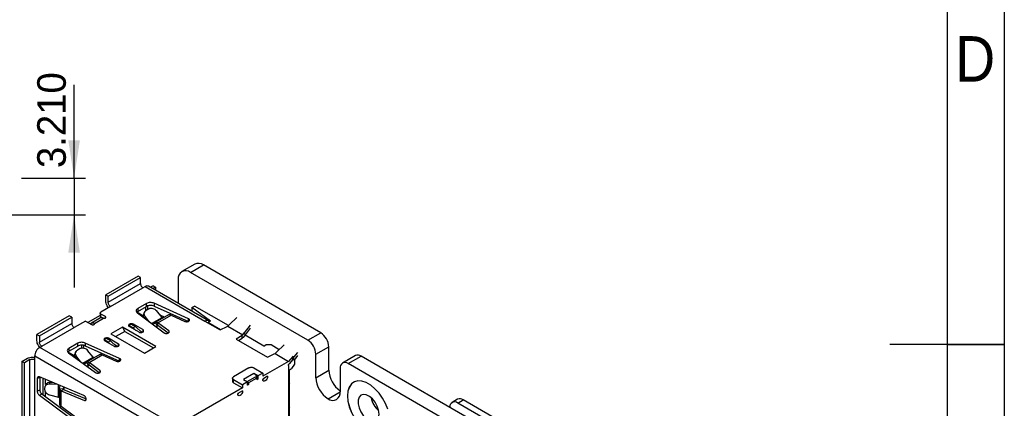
# Model space of a CAD drawing. Header units: millimetres. Extents: x 15 to 205, y 5 to 292.
# Tile 32 of 56: x 119 to 205, y 143 to 177. Entities that reach past the tile are written whole.
import ezdxf

# ---------------------------------------------------------------- set-up
doc = ezdxf.new("R2010")
doc.units = ezdxf.units.MM
for name, color, linetype in [('几何体', 7, 'Continuous'), ('尺寸', 3, 'Continuous'), ('注释', 2, 'Continuous'), ('草图直线', 1, 'Continuous')]:
    doc.layers.add(name, color=color, linetype=linetype)
doc.styles.add('SLDTEXTSTYLE1', font='Gothic.ttf', dxfattribs={"width": 0.913})
doc.styles.add('SLDTEXTSTYLE2', font='txt')
doc.dimstyles.new('SLDDIMSTYLE2', dxfattribs={"dimtxt": 2.5, "dimasz": 3.302, "dimexe": 0, "dimexo": 0.0625, "dimtad": 1, "dimdec": 3, "dimrnd": 1e-09, "dimzin": 4, "dimdsep": 46, "dimtxsty": 'SLDTEXTSTYLE2', "dimsah": 1, "dimcen": 0.09, "dimadec": 0, "dimazin": 1, "dimtfac": 1, "dimtdec": 3, "dimtmove": 0, "dimatfit": 0, "dimfxl": 1, "dimfrac": 2, "dimtolj": 1, "dimtzin": 12, "dimarcsym": 0})

# ---------------------------------------------------------------- blocks, each defined once
blk = doc.blocks.new('_D_3')
at = {"layer": '尺寸', "transparency": 16777216}
for p, q in [((123.75, 163.032), (123.75, 171.18)), ((119.163, 163.032), (124.75, 163.032)), ((123.75, 163.032), (123.75, 159.822)), ((118.218, 159.822), (124.75, 159.822)), ((123.75, 159.822), (123.75, 153.472))]:
    blk.add_line(p, q, dxfattribs=at)
for points in [[(123.75, 163.032), (124.258, 166.334), (123.242, 166.334)], [(123.75, 159.822), (123.242, 156.52), (124.258, 156.52)]]:
    blk.add_solid(points, dxfattribs=at)
at = {"layer": '尺寸', "transparency": 16777216, "insert": (120.527, 163.906), "char_height": 2.5, "attachment_point": 1, "rotation": 90, "style": 'SLDTEXTSTYLE2'}
blk.add_mtext('3.210', dxfattribs=at)

msp = doc.modelspace()

# ---------------------------------------------------------------- linework, layer by layer
at = {"layer": '几何体'}
for p, q in [((134.2884, 155.5181), (133.1571, 154.865)), ((133.9071, 154.7906), (135.0385, 155.4438)), ((145.2914, 149.5249), (135.0385, 155.4438)), ((129.3426, 154.4703), (126.5142, 152.8375)), ((126.7263, 152.7151), (129.5548, 154.3479)), ((129.5548, 154.3479), (129.3426, 154.4703)), ((129.5548, 153.8171), (129.5548, 154.3479)), ((132.8464, 154.1783), (132.8464, 152.0871)), ((144.16, 148.8717), (133.9071, 154.7906)), ((126.7263, 152.1843), (129.5548, 153.8171)), ((126.9385, 151.8169), (129.7669, 153.4497)), ((129.7669, 153.4497), (129.9507, 153.5558)), ((129.9507, 153.5558), (135.1763, 150.5392)), ((135.4771, 150.5684), (130.2507, 153.5855)), ((130.6508, 153.6333), (130.4094, 153.4939)), ((130.8629, 153.5108), (130.6215, 153.3715)), ((130.6508, 153.6333), (130.8629, 153.5108)), ((130.8629, 153.5108), (130.8629, 153.2321)), ((126.5142, 152.8375), (126.7263, 152.7151)), ((126.5142, 152.3068), (126.5142, 152.8375)), ((126.7263, 152.1843), (126.7263, 152.7151)), ((126.9385, 151.8169), (126.0899, 151.327)), ((129.3143, 151.3923), (129.2218, 151.315)), ((130.078, 152.0781), (129.3143, 151.6373)), ((129.3143, 151.3923), (130.078, 151.8332)), ((129.3143, 151.6373), (129.3143, 151.3923)), ((129.9268, 151.3686), (129.8464, 151.2325)), ((129.9871, 151.7807), (129.9871, 151.439)), ((130.2862, 151.6237), (130.0447, 151.4843)), ((130.078, 151.8332), (130.078, 152.0781)), ((130.1629, 151.867), (130.1629, 151.5525)), ((133.7379, 150.7491), (130.7394, 152.1015)), ((130.7394, 152.1015), (130.7394, 151.8565)), ((130.7394, 151.8565), (133.7379, 150.5041)), ((131.4292, 150.8716), (130.9419, 151.4564)), ((134.0237, 151.7189), (134.2712, 151.8617)), ((135.65, 150.5351), (134.0237, 151.7189)), ((134.0237, 151.7189), (134.0237, 151.4075)), ((137.2338, 150.1515), (134.2712, 151.8617)), ((123.3322, 151.0006), (120.5038, 149.3678)), ((120.7159, 149.2453), (123.5443, 150.8781)), ((123.5443, 150.8781), (123.3322, 151.0006)), ((123.5443, 150.8781), (123.5443, 150.3474)), ((124.7464, 150.5515), (123.7565, 149.98)), ((124.7464, 150.5515), (125.2768, 150.2453)), ((126.0314, 151.0483), (124.9586, 150.429)), ((126.0521, 150.8211), (125.2743, 150.3721)), ((125.5242, 150.3474), (126.3081, 150.7999)), ((126.0314, 151.2454), (126.0314, 151.0004)), ((126.4788, 150.9392), (126.0899, 151.1638)), ((126.0899, 150.9188), (126.0899, 151.1638)), ((126.0899, 150.9188), (126.2759, 150.8114)), ((126.3081, 150.7999), (126.2667, 150.8147)), ((126.4788, 150.8186), (126.4788, 150.9392)), ((129.8178, 150.971), (129.2218, 151.315)), ((129.2739, 151.2555), (131.6165, 149.5245)), ((129.9883, 150.9059), (129.915, 150.7818)), ((130.3119, 150.4884), (129.9883, 150.9059)), ((130.5109, 150.3415), (131.4292, 150.8716)), ((131.9957, 151.0918), (130.8365, 150.4226)), ((131.0638, 150.4017), (132.2183, 151.0682)), ((131.6539, 150.8946), (131.2812, 151.0493)), ((132.2183, 151.0682), (133.43, 150.5216)), ((133.7379, 150.5041), (133.7379, 150.7491)), ((135.1763, 150.5392), (136.506, 149.7716)), ((135.4379, 150.4126), (135.65, 150.5351)), ((137.3354, 150.2498), (137.9615, 150.8685)), ((120.7159, 148.7146), (123.5443, 150.3474)), ((120.9281, 148.3472), (123.7565, 149.98)), ((125.4891, 150.3656), (125.5242, 150.3474)), ((127.9652, 150.0094), (126.9667, 149.433)), ((130.8855, 148.3235), (127.9652, 150.0094)), ((127.9652, 150.0094), (128.1773, 149.6419)), ((128.7699, 150.282), (128.5648, 150.1637)), ((128.5648, 150.0769), (128.5648, 150.1637)), ((128.5648, 150.1637), (128.9184, 149.9596)), ((128.5754, 150.0677), (129.3957, 149.5942)), ((128.7699, 150.282), (129.1234, 150.0779)), ((129.1234, 150.0779), (128.9184, 149.9596)), ((128.9184, 149.9596), (129.1517, 149.7351)), ((129.7492, 149.7983), (128.929, 150.2718)), ((128.929, 150.1902), (128.929, 150.2718)), ((129.1234, 150.0779), (129.6597, 149.562)), ((129.7492, 149.5534), (129.5477, 149.6697)), ((129.7492, 149.7983), (129.7492, 149.5534)), ((130.6357, 150.2492), (130.8387, 150.4219)), ((130.8387, 150.4219), (131.0012, 150.1707)), ((130.8808, 150.0682), (131.0012, 150.1707)), ((131.0904, 150.1372), (130.9203, 150.039)), ((132.0106, 149.7022), (131.0638, 150.4017)), ((131.0638, 150.1568), (131.0638, 150.4017)), ((131.9572, 149.4966), (131.0638, 150.1568)), ((132.0106, 149.7022), (132.0106, 149.5285)), ((136.529, 149.7827), (135.4379, 150.4126)), ((135.4379, 150.3882), (135.4379, 150.4126)), ((136.506, 149.7716), (137.1058, 150.0621)), ((137.1058, 150.0621), (137.1756, 150.0952)), ((137.1756, 150.0952), (137.3354, 150.2498)), ((137.1756, 150.0952), (138.4808, 149.3417)), ((139.1235, 150.1977), (138.6084, 149.5149)), ((139.1325, 149.9199), (138.7014, 149.3484)), ((120.5038, 149.3678), (120.7159, 149.2453)), ((120.5038, 148.837), (120.5038, 149.3678)), ((120.7159, 149.2453), (120.7159, 148.7146)), ((126.5849, 149.0207), (126.3798, 148.9023)), ((126.3798, 148.9023), (126.3798, 148.8775)), ((126.7334, 148.6982), (126.3798, 148.9023)), ((126.4329, 148.8309), (127.2531, 148.3574)), ((126.9385, 148.8166), (126.5849, 149.0207)), ((126.9385, 148.8166), (126.7334, 148.6982)), ((127.6383, 148.5391), (126.7477, 149.0532)), ((126.7477, 149.0532), (126.7477, 148.9267)), ((126.9385, 148.8166), (127.4563, 148.3183)), ((126.9667, 149.433), (129.8871, 147.7471)), ((128.1773, 149.6419), (127.391, 149.188)), ((128.1773, 149.6419), (130.6734, 148.201)), ((138.4235, 149.3014), (137.9202, 148.9552)), ((137.9202, 148.9552), (140.6328, 147.3892)), ((138.1138, 148.8434), (138.4235, 149.0564)), ((138.4808, 149.3417), (138.4235, 149.3014)), ((138.4235, 149.0564), (138.4235, 149.3014)), ((138.5282, 149.1259), (138.4235, 149.0564)), ((138.4808, 149.3417), (138.6084, 149.5149)), ((138.7014, 149.3484), (138.5283, 149.1259)), ((138.7014, 149.3484), (138.6084, 149.5149)), ((140.324, 148.3675), (138.6777, 149.3179)), ((144.16, 148.8717), (145.2914, 149.5249)), ((120.7442, 148.241), (120.9281, 148.3472)), ((132.666, 141.3587), (120.7442, 148.241)), ((124.0676, 148.6084), (123.3039, 148.1675)), ((123.3039, 147.9226), (124.0676, 148.3634)), ((123.3039, 148.1675), (123.3039, 147.9226)), ((124.2757, 148.154), (124.0342, 148.0146)), ((124.0676, 148.3634), (124.0676, 148.6084)), ((124.401, 148.4467), (124.401, 148.1966)), ((124.5767, 148.4328), (124.5767, 148.193)), ((127.7275, 147.2794), (124.729, 148.6318)), ((124.729, 148.6318), (124.729, 148.3868)), ((124.729, 148.3868), (127.7275, 147.0344)), ((125.4188, 147.4018), (124.9315, 147.9867)), ((126.8394, 148.5962), (126.7334, 148.6982)), ((127.2461, 148.5206), (127.5607, 148.339)), ((127.6383, 148.382), (127.6383, 148.5391)), ((129.8871, 147.7471), (130.8855, 148.3235)), ((140.324, 148.3675), (140.5361, 148.49)), ((140.5361, 148.49), (140.9604, 148.49)), ((140.9604, 148.49), (141.6748, 148.0776)), ((141.4621, 147.8674), (142.0883, 148.4861)), ((144.8671, 147.647), (145.9985, 148.3001)), ((145.9985, 146.2589), (145.9985, 148.3001)), ((119.1956, 147.0204), (119.6835, 147.302)), ((119.8957, 147.1796), (119.4078, 146.8979)), ((119.8957, 138.116), (119.8957, 147.1796)), ((120.3199, 147.5062), (132.0296, 140.7463)), ((120.3199, 147.1796), (120.3199, 147.5062)), ((120.3199, 138.116), (120.3199, 147.1796)), ((123.3039, 147.9226), (123.2114, 147.8453)), ((123.8074, 147.5012), (123.2114, 147.8453)), ((123.2635, 147.7857), (125.6061, 146.0548)), ((123.9164, 147.8989), (123.836, 147.7628)), ((123.9779, 147.4362), (123.9046, 147.312)), ((124.3015, 147.0187), (123.9779, 147.4362)), ((124.5005, 146.8717), (125.4188, 147.4018)), ((125.9853, 147.6221), (124.8261, 146.9529)), ((125.0534, 146.932), (126.2079, 147.5984)), ((126.2079, 147.5984), (127.4196, 147.0519)), ((127.7275, 147.0344), (127.7275, 147.2794)), ((140.6328, 147.3892), (141.2326, 147.6798)), ((141.2326, 147.6798), (141.3024, 147.7128)), ((141.3024, 147.7128), (141.4621, 147.8674)), ((141.3024, 147.7128), (142.4876, 147.0286)), ((142.8678, 147.4621), (142.4876, 147.0286)), ((142.8678, 147.1896), (142.5366, 146.8119)), ((142.8678, 147.1896), (142.8678, 147.4621)), ((142.9486, 147.4155), (142.8678, 147.4621)), ((142.9576, 147.1377), (142.8678, 147.1896)), ((143.2502, 147.8154), (142.9486, 147.4155)), ((142.9576, 147.1377), (142.9486, 147.4155)), ((143.2593, 147.5376), (142.9576, 147.1377)), ((142.9898, 147.1803), (142.9898, 146.7877)), ((144.8671, 145.6058), (144.8671, 147.647)), ((148.327, 147.5334), (147.1956, 146.8802)), ((147.6956, 146.8307), (148.8269, 147.4839)), ((184.2884, 127.0124), (148.8269, 147.4839)), ((119.4078, 146.8979), (119.1956, 147.0204)), ((119.1956, 147.0204), (119.1956, 137.9568)), ((119.4078, 137.8343), (119.4078, 146.8979)), ((124.6253, 146.7795), (124.8283, 146.9522)), ((124.8283, 146.9522), (124.9908, 146.7009)), ((124.8704, 146.5984), (124.9908, 146.7009)), ((125.08, 146.6674), (124.9099, 146.5692)), ((126.0001, 146.2325), (125.0534, 146.932)), ((125.0534, 146.687), (125.0534, 146.932)), ((125.9468, 146.0269), (125.0534, 146.687)), ((126.0001, 146.2325), (126.0001, 146.0587)), ((139.0206, 146.4667), (137.6771, 145.6911)), ((139.4448, 146.4667), (140.2321, 146.0123)), ((142.4876, 147.0286), (140.2321, 145.7265)), ((142.5366, 146.8119), (142.4653, 146.7707)), ((142.4948, 138.0596), (142.4948, 146.6245)), ((142.5655, 146.2978), (142.7352, 146.3958)), ((142.5655, 138.1004), (142.5655, 146.2978)), ((142.9898, 146.7877), (142.7352, 146.3958)), ((144.8671, 145.6058), (145.9985, 146.2589)), ((146.9885, 146.4224), (146.9885, 144.3811)), ((182.03, 127.0099), (147.6956, 146.8307)), ((120.5321, 145.5302), (120.7442, 145.6526)), ((120.5321, 145.5302), (120.5321, 144.4197)), ((124.6035, 144.0535), (120.7147, 145.6673)), ((120.7442, 145.6526), (120.7442, 144.5421)), ((121.0483, 144.1043), (121.0483, 145.5289)), ((121.245, 144.999), (121.245, 145.4473)), ((137.5892, 145.5687), (137.5892, 145.2829)), ((137.6771, 145.1604), (137.6771, 145.4462)), ((137.6771, 145.4462), (138.4643, 144.9918)), ((139.4542, 145.9715), (138.535, 145.4408)), ((138.535, 145.4408), (138.8886, 145.2367)), ((138.8749, 145.2649), (139.582, 145.6731)), ((139.7017, 145.5626), (138.9946, 145.1544)), ((139.8078, 145.7673), (139.4542, 145.9715)), ((139.582, 145.6731), (139.7017, 145.5626)), ((139.7017, 145.5626), (139.7017, 145.4203)), ((139.7017, 145.4391), (139.7915, 145.491)), ((139.8078, 145.4816), (139.7017, 145.4203)), ((139.8078, 145.4816), (139.7915, 145.491)), ((140.2321, 146.0123), (139.8078, 145.7673)), ((139.8078, 145.7673), (139.8078, 145.4816)), ((140.2321, 146.0123), (140.2321, 145.7265)), ((140.6563, 145.7264), (140.2321, 145.4815)), ((140.2321, 145.4815), (140.2321, 145.4407)), ((140.621, 145.706), (140.6563, 145.6856)), ((140.6563, 145.7264), (140.6563, 145.6856)), ((120.5321, 144.4197), (120.7442, 144.5421)), ((121.1711, 144.6911), (121.1711, 144.5865)), ((121.2782, 144.9942), (121.1951, 144.8152)), ((121.5869, 145.0311), (121.6645, 145.1984)), ((122.3104, 145.0051), (121.5869, 145.0311)), ((121.6645, 145.1984), (121.8618, 145.1913)), ((122.394, 143.8972), (122.394, 144.9704)), ((122.4866, 144.6514), (122.4866, 143.257)), ((122.4883, 144.6468), (122.5382, 144.9106)), ((122.4883, 144.6468), (122.7871, 144.6317)), ((122.6184, 144.465), (122.8305, 144.5875)), ((122.818, 144.7945), (122.7871, 144.6317)), ((122.8305, 144.5875), (124.8019, 143.7694)), ((122.8404, 144.7852), (122.8404, 144.5834)), ((122.8423, 144.5826), (122.8423, 144.7844)), ((138.4643, 144.706), (132.666, 141.3587)), ((137.6771, 145.1604), (138.4643, 144.706)), ((138.8886, 145.2367), (138.4643, 144.9918)), ((138.4643, 144.9918), (138.4643, 144.706)), ((138.8749, 145.2649), (138.9946, 145.1544)), ((138.8886, 144.9509), (138.8886, 145.2367)), ((138.8886, 144.9697), (138.9783, 145.0215)), ((138.9946, 145.0121), (138.8886, 144.9509)), ((138.9783, 145.0215), (138.9946, 145.0121)), ((138.9946, 145.1544), (138.9946, 145.0121)), ((142.5655, 145.0727), (142.5962, 145.0904)), ((120.7147, 144.0717), (120.9268, 144.1941)), ((120.7147, 144.0717), (124.6035, 141.1956)), ((120.9268, 144.1941), (124.8156, 141.318)), ((121.245, 143.9588), (121.245, 144.3707)), ((121.5869, 144.1179), (122.394, 143.8972)), ((122.6184, 143.076), (122.6184, 144.465)), ((122.6184, 144.465), (124.6527, 143.6208)), ((124.6527, 143.6208), (124.8002, 143.7059)), ((138.4643, 144.461), (138.04, 144.2161)), ((138.04, 144.1753), (138.04, 144.2161)), ((138.4289, 144.4406), (138.4643, 144.4202)), ((138.4643, 144.461), (138.4643, 144.4202)), ((145.9279, 143.7685), (146.9885, 144.3807)), ((157.2473, 143.7187), (156.7665, 143.4411)), ((157.2664, 143.3916), (157.7473, 143.6692)), ((164.8183, 139.5871), (157.7473, 143.6692)), ((124.6527, 141.5715), (122.6184, 143.076)), ((142.5655, 143.0101), (142.5962, 143.0278)), ((156.4656, 143.0741), (156.5732, 143.1362)), ((164.3375, 139.3095), (157.2664, 143.3916))]:
    msp.add_line(p, q, dxfattribs=at)
at = {"layer": '几何体', "flags": 128}
for points in [[(140.6563, 145.6856), (140.6402, 145.5826), (140.5942, 145.4765), (140.5254, 145.3837), (140.4442, 145.3182), (140.363, 145.29), (140.2942, 145.3033), (140.2482, 145.3563), (140.2321, 145.4407)], [(151.143, 142.8463), (150.9508, 143.3416), (150.6936, 143.8199), (150.3827, 144.2603), (150.0315, 144.6435), (149.6556, 144.9528), (149.2712, 145.1747), (148.8953, 145.2994), (148.5442, 145.3216), (148.2332, 145.2402), (147.9761, 145.0589), (147.7839, 144.7855), (147.6651, 144.4319), (147.6249, 144.0137), (147.6651, 143.5491), (147.7839, 143.0585), (147.9761, 142.5631)], [(148.1706, 145.2082), (147.9831, 145.063), (147.791, 144.7895), (147.6722, 144.436), (147.632, 144.0178), (147.6722, 143.5532), (147.791, 143.0625), (147.9831, 142.5672), (148.2403, 142.0889), (148.5513, 141.6486), (148.9024, 141.2653), (149.2783, 140.956), (149.6627, 140.7342), (150.0386, 140.6094), (150.1612, 140.5903)], [(138.4643, 144.4202), (138.4482, 144.3171), (138.4022, 144.2111), (138.3333, 144.1183), (138.2522, 144.0528), (138.171, 144.0245), (138.1022, 144.0379), (138.0562, 144.0908), (138.04, 144.1753)], [(150.3897, 142.4258), (150.3489, 142.7623), (150.23, 143.116), (150.0436, 143.4555), (149.8063, 143.7507), (149.5392, 143.9753), (149.2659, 144.1094), (149.0109, 144.1411), (148.7966, 144.0675), (148.6423, 143.8951), (148.5615, 143.6394), (148.5615, 143.323), (148.6423, 142.974), (148.7966, 142.6235), (149.0109, 142.3025), (149.2659, 142.0397), (149.5392, 141.8583), (149.8063, 141.7745), (150.0436, 141.7957), (150.23, 141.92), (150.3489, 142.1365), (150.3897, 142.4258)]]:
    msp.add_lwpolyline(points, dxfattribs=at)
at = {"layer": '几何体'}
for centre, radius, start, end in [((133.493, 154.2831), 0.6551, 50.786444, 189.207504), ((134.599, 154.8304), 0.7545, 54.376285, 114.304494), ((143.332, 147.5772), 1.5367, 2.603792, 57.396209), ((144.4634, 148.2303), 1.5367, 2.603792, 57.396209), ((148.534, 147.075), 0.503, 54.381387, 114.306852), ((142.1578, 146.6326), 0.3371, 358.622908, 24.194712), ((148.3195, 146.3699), 2.3237, 182.737365, 235.052214), ((147.4195, 146.4923), 0.4367, 50.795499, 189.215252), ((139.0286, 145.3141), 0.7831, 13.053426, 57.078583), ((147.17, 145.7105), 2.3052, 182.603414, 237.396587), ((138.1843, 144.8279), 0.8173, 13.706137, 32.328449), ((146.3419, 144.2762), 0.6551, 230.806348, 9.221207), ((151.7492, 144.272), 2.0945, 191.490408, 228.504216), ((157.4543, 143.2603), 0.503, 54.382423, 114.307119), ((156.9904, 143.059), 0.4322, 50.311662, 185.227825)]:
    msp.add_arc(centre, radius, start, end, dxfattribs=at)
for points in [[(129.5548, 153.8171), (129.5579, 153.7832), (129.5643, 153.7153), (129.6134, 153.606), (129.6835, 153.5089), (129.7391, 153.4694), (129.7669, 153.4497)], [(126.9385, 151.8169), (126.9107, 151.8366), (126.8551, 151.8761), (126.7849, 151.9732), (126.7359, 152.0825), (126.7295, 152.1504), (126.7263, 152.1843)], [(129.3143, 151.6373), (129.2761, 151.61), (129.1997, 151.5555), (129.159, 151.4511), (129.1774, 151.3447), (129.2417, 151.2852), (129.2739, 151.2555)], [(130.7394, 152.1015), (130.6879, 152.1201), (130.5848, 152.1572), (130.4004, 152.1678), (130.2197, 152.1443), (130.1252, 152.1002), (130.078, 152.0781)], [(130.7394, 151.8565), (130.6879, 151.8751), (130.5848, 151.9123), (130.4004, 151.9229), (130.2197, 151.8994), (130.1252, 151.8552), (130.078, 151.8332)], [(126.0899, 151.1638), (126.0735, 151.1757), (126.0407, 151.1995), (126.0267, 151.2454), (126.0407, 151.2913), (126.0735, 151.3151), (126.0899, 151.327)], [(126.0314, 151.0004), (126.0341, 150.9852), (126.0395, 150.9546), (126.0731, 150.9307), (126.0899, 150.9188)], [(126.3081, 150.7999), (126.3247, 150.7965), (126.3578, 150.7896), (126.4115, 150.7926), (126.4598, 150.8053), (126.4978, 150.827), (126.5206, 150.8549), (126.5252, 150.8854), (126.5122, 150.9156), (126.49, 150.9314), (126.4788, 150.9392)], [(132.2183, 151.0682), (132.1936, 151.079), (132.1442, 151.1006), (132.0736, 151.1089), (132.0086, 151.1001), (131.9735, 151.078), (131.9559, 151.0669)], [(133.43, 150.5216), (133.4581, 150.5117), (133.5143, 150.4919), (133.6155, 150.4886), (133.7102, 150.5064), (133.7861, 150.5442), (133.8312, 150.5959), (133.8383, 150.6532), (133.8083, 150.7091), (133.7613, 150.7358), (133.7379, 150.7491)], [(123.5443, 150.3474), (123.5475, 150.3135), (123.5539, 150.2456), (123.603, 150.1363), (123.6731, 150.0392), (123.7287, 149.9997), (123.7565, 149.98)], [(125.2002, 150.2895), (125.2149, 150.3129), (125.2443, 150.3599), (125.314, 150.3939), (125.3965, 150.4001), (125.4582, 150.3771), (125.4891, 150.3656)], [(125.2768, 150.2453), (125.2922, 150.2382), (125.3232, 150.224), (125.383, 150.2178), (125.4417, 150.2244), (125.4917, 150.2437), (125.5251, 150.2726), (125.5365, 150.3064), (125.5258, 150.341), (125.5012, 150.3588), (125.4889, 150.3678)], [(128.929, 150.2718), (128.9032, 150.2837), (128.8516, 150.3073), (128.7519, 150.3177), (128.6541, 150.3066), (128.5708, 150.2745), (128.5151, 150.2264), (128.496, 150.17), (128.514, 150.1124), (128.5549, 150.0826), (128.5754, 150.0677)], [(129.3957, 149.5942), (129.4214, 149.5824), (129.473, 149.5587), (129.5728, 149.5484), (129.6705, 149.5594), (129.7538, 149.5916), (129.8095, 149.6396), (129.8286, 149.6961), (129.8106, 149.7536), (129.7697, 149.7834), (129.7492, 149.7983)], [(130.8387, 150.4219), (130.8531, 150.4312), (130.882, 150.4497), (130.9377, 150.4531), (130.999, 150.4395), (131.0422, 150.4143), (131.0638, 150.4017)], [(131.0012, 150.1707), (131.005, 150.1732), (131.0125, 150.1781), (131.028, 150.1775), (131.0453, 150.1711), (131.0577, 150.1616), (131.0638, 150.1568)], [(131.6165, 149.5245), (131.6397, 149.5109), (131.6859, 149.4838), (131.7827, 149.4665), (131.882, 149.4706), (131.9715, 149.4967), (132.0369, 149.5405), (132.0678, 149.5951), (132.0621, 149.6535), (132.0277, 149.686), (132.0106, 149.7022)], [(126.7477, 149.0532), (126.7204, 149.0614), (126.6656, 149.0778), (126.5712, 149.0787), (126.4831, 149.0612), (126.4117, 149.0263), (126.3667, 148.979), (126.3546, 148.9257), (126.3749, 148.8724), (126.4135, 148.8447), (126.4329, 148.8309)], [(120.7442, 148.241), (120.6886, 148.2016), (120.5774, 148.1226), (120.4372, 147.9284), (120.3391, 147.7098), (120.3263, 147.5741), (120.3199, 147.5062)], [(120.9281, 148.3472), (120.9003, 148.3669), (120.8447, 148.4063), (120.7745, 148.5035), (120.7255, 148.6128), (120.7191, 148.6806), (120.7159, 148.7146)], [(123.3039, 148.1675), (123.2657, 148.1403), (123.1893, 148.0857), (123.1486, 147.9814), (123.1669, 147.875), (123.2313, 147.8155), (123.2635, 147.7857)], [(124.729, 148.6318), (124.6775, 148.6503), (124.5744, 148.6875), (124.39, 148.6981), (124.2093, 148.6746), (124.1148, 148.6305), (124.0676, 148.6084)], [(124.729, 148.3868), (124.6775, 148.4054), (124.5744, 148.4425), (124.39, 148.4531), (124.2093, 148.4296), (124.1148, 148.3855), (124.0676, 148.3634)], [(127.2531, 148.3574), (127.2771, 148.3462), (127.3251, 148.3239), (127.4174, 148.3121), (127.5097, 148.3191), (127.5917, 148.3451), (127.6521, 148.3864), (127.6824, 148.4372), (127.6808, 148.4917), (127.6525, 148.5233), (127.6383, 148.5391)], [(119.8957, 147.1796), (119.9267, 147.1938), (119.9886, 147.2222), (120.1078, 147.2343), (120.227, 147.2222), (120.289, 147.1938), (120.3199, 147.1796)], [(126.2079, 147.5984), (126.1832, 147.6092), (126.1338, 147.6308), (126.0632, 147.6391), (125.9982, 147.6304), (125.9631, 147.6082), (125.9455, 147.5972)], [(127.4196, 147.0519), (127.4477, 147.042), (127.5039, 147.0222), (127.6051, 147.0189), (127.6998, 147.0367), (127.7757, 147.0745), (127.8208, 147.1261), (127.8279, 147.1835), (127.7979, 147.2393), (127.7509, 147.266), (127.7275, 147.2794)], [(124.8283, 146.9522), (124.8427, 146.9615), (124.8716, 146.98), (124.9273, 146.9834), (124.9886, 146.9697), (125.0318, 146.9446), (125.0534, 146.932)], [(124.9908, 146.7009), (124.9945, 146.7034), (125.0021, 146.7084), (125.0176, 146.7078), (125.0349, 146.7014), (125.0472, 146.6918), (125.0534, 146.687)], [(125.6061, 146.0548), (125.6292, 146.0412), (125.6755, 146.0141), (125.7722, 145.9968), (125.8716, 146.0009), (125.9611, 146.0269), (126.0265, 146.0707), (126.0574, 146.1254), (126.0517, 146.1838), (126.0173, 146.2162), (126.0001, 146.2325)], [(139.0206, 146.4667), (139.0515, 146.4809), (139.1135, 146.5094), (139.2327, 146.5215), (139.3519, 146.5094), (139.4138, 146.4809), (139.4448, 146.4667)], [(120.7147, 145.6673), (120.69, 145.6745), (120.6405, 145.6889), (120.581, 145.6657), (120.54, 145.6133), (120.5347, 145.5579), (120.5321, 145.5302)], [(137.6771, 145.4462), (137.6525, 145.4641), (137.6032, 145.4999), (137.5822, 145.5687), (137.6032, 145.6375), (137.6525, 145.6733), (137.6771, 145.6911)], [(120.7442, 144.5421), (120.7468, 144.5114), (120.7521, 144.4498), (120.7932, 144.3501), (120.8527, 144.2582), (120.9021, 144.2155), (120.9268, 144.1941)], [(121.5869, 145.0311), (121.5306, 145.028), (121.4181, 145.0218), (121.2826, 144.9469), (121.1892, 144.8345), (121.1771, 144.7389), (121.1711, 144.6911)], [(121.1711, 144.5865), (121.1771, 144.5368), (121.1892, 144.4375), (121.2826, 144.2963), (121.4181, 144.1794), (121.5306, 144.1384), (121.5869, 144.1179)], [(122.6184, 144.465), (122.5967, 144.4772), (122.5533, 144.5015), (122.5108, 144.547), (122.4859, 144.5961), (122.4875, 144.6299), (122.4883, 144.6468)], [(122.7871, 144.6317), (122.7869, 144.6274), (122.7863, 144.6189), (122.7946, 144.6066), (122.8088, 144.5955), (122.8233, 144.5902), (122.8305, 144.5875)], [(137.5892, 145.2829), (137.5933, 145.26), (137.6015, 145.2141), (137.6519, 145.1783), (137.6771, 145.1604)], [(120.5321, 144.4197), (120.5347, 144.3889), (120.54, 144.3274), (120.581, 144.2276), (120.6405, 144.1357), (120.69, 144.093), (120.7147, 144.0717)], [(124.6527, 143.6208), (124.6752, 143.6145), (124.7203, 143.602), (124.7729, 143.6279), (124.8037, 143.6832), (124.8077, 143.7626), (124.7844, 143.8533), (124.7373, 143.941), (124.6733, 144.0152), (124.6268, 144.0407), (124.6035, 144.0535)], [(122.4883, 143.3069), (122.4875, 143.286), (122.4859, 143.244), (122.5108, 143.1825), (122.5533, 143.1248), (122.5967, 143.0923), (122.6184, 143.076)]]:
    msp.add_open_spline(points, degree=3, dxfattribs=at)
for points, knots in [([(130.2507, 153.5855), (130.2069, 153.6014), (130.1193, 153.6331), (130.0069, 153.5816), (129.9507, 153.5558)], [0, 0, 0, 0, 0.49994893, 1, 1, 1, 1]), ([(126.7656, 151.7171), (126.7208, 151.7721), (126.6275, 151.8865), (126.5337, 152.1041), (126.5207, 152.2392), (126.5142, 152.3068)], [0, 0, 0, 0, 0.3159487, 0.6579743, 1, 1, 1, 1]), ([(129.9883, 150.9059), (129.9557, 150.9572), (129.8887, 151.0626), (129.8723, 151.2261), (129.9086, 151.3465), (129.9678, 151.4311), (130.0179, 151.4658), (130.0447, 151.4843)], [0, 0, 0, 0, 0.2430838, 0.499178, 0.7089822, 0.8444367, 1, 1, 1, 1]), ([(130.2862, 151.6237), (130.3163, 151.638), (130.3726, 151.6647), (130.4869, 151.6804), (130.633, 151.6652), (130.8061, 151.5922), (130.8974, 151.5009), (130.9419, 151.4564)], [0, 0, 0, 0, 0.1555383, 0.2909845, 0.5008218, 0.7568978, 1, 1, 1, 1]), ([(126.2667, 150.8147), (126.236, 150.8259), (126.1747, 150.8482), (126.1013, 150.8466), (126.0669, 150.8253), (126.0542, 150.8174)], [0, 0, 0, 0, 0.3864158, 0.7728316, 1, 1, 1, 1]), ([(129.8476, 151.2317), (129.845, 151.2283), (129.817, 151.1905), (129.7941, 151.0884), (129.8078, 150.9269), (129.8751, 150.8213), (129.9079, 150.7698)], [0, 0, 0, 0, 0.0286753, 0.3162164, 0.6669943, 1, 1, 1, 1]), ([(131.5083, 150.8105), (131.4942, 150.8176), (131.4659, 150.8318), (131.4415, 150.8583), (131.4292, 150.8716)], [0, 0, 0, 0, 0.4983387, 1, 1, 1, 1]), ([(135.5539, 150.4796), (135.5307, 150.5134), (135.4802, 150.5872), (135.3419, 150.6122), (135.2315, 150.5635), (135.1763, 150.5392)], [0, 0, 0, 0, 0.2967265, 0.6483632, 1, 1, 1, 1]), ([(120.7552, 148.2474), (120.7104, 148.3023), (120.6171, 148.4168), (120.5233, 148.6343), (120.5103, 148.7695), (120.5038, 148.837)], [0, 0, 0, 0, 0.3159487, 0.6579743, 1, 1, 1, 1]), ([(123.9779, 147.4362), (123.9453, 147.4875), (123.8783, 147.5929), (123.8619, 147.7563), (123.8982, 147.8768), (123.9574, 147.9613), (124.0075, 147.996), (124.0342, 148.0146)], [0, 0, 0, 0, 0.2430838, 0.499178, 0.7089822, 0.8444367, 1, 1, 1, 1]), ([(124.2757, 148.154), (124.3059, 148.1683), (124.3622, 148.195), (124.4765, 148.2106), (124.6226, 148.1955), (124.7957, 148.1225), (124.887, 148.0312), (124.9315, 147.9867)], [0, 0, 0, 0, 0.1555383, 0.2909845, 0.5008218, 0.7568978, 1, 1, 1, 1]), ([(119.6835, 147.302), (119.7453, 147.3302), (119.8689, 147.3865), (120.1041, 147.414), (120.2499, 147.3904), (120.3199, 147.3791)], [0, 0, 0, 0, 0.3420114, 0.6840227, 1, 1, 1, 1]), ([(123.8371, 147.762), (123.8346, 147.7586), (123.8066, 147.7207), (123.7837, 147.6187), (123.7973, 147.4572), (123.8647, 147.3515), (123.8975, 147.3001)], [0, 0, 0, 0, 0.02867532, 0.31621638, 0.6669943, 1, 1, 1, 1]), ([(125.4981, 147.3409), (125.4875, 147.3457), (125.4591, 147.3585), (125.4343, 147.3851), (125.4188, 147.4018)], [0, 0, 0, 0, 0.3743202, 1, 1, 1, 1]), ([(140.2321, 145.4407), (140.2606, 145.4593), (140.301, 145.4857), (140.3327, 145.5315), (140.342, 145.545)], [0, 0, 0, 0, 0.7049945, 1, 1, 1, 1]), ([(121.6645, 145.1984), (121.608, 145.1954), (121.4948, 145.1894), (121.364, 145.1126), (121.2892, 145.0419), (121.279, 144.9949), (121.2788, 144.994)], [0, 0, 0, 0, 0.3312375, 0.6624751, 0.9937126, 1, 1, 1, 1]), ([(122.4866, 143.8442), (122.4772, 143.8527), (122.4524, 143.8753), (122.4165, 143.8887), (122.394, 143.8972)], [0, 0, 0, 0, 0.37593294, 1, 1, 1, 1]), ([(138.0415, 144.1764), (138.0695, 144.1947), (138.1094, 144.2208), (138.1407, 144.2661), (138.15, 144.2796)], [0, 0, 0, 0, 0.7010685, 1, 1, 1, 1])]:
    msp.add_open_spline(points, degree=3, knots=knots, dxfattribs=at)
at = {"layer": '草图直线'}
for p, q in [((205, 292), (205, 5)), ((200, 287), (200, 10)), ((205, 148.5), (195, 148.5)), ((200, 148.5), (205, 148.5))]:
    msp.add_line(p, q, dxfattribs=at)

# ---------------------------------------------------------------- texts
at = {"layer": '注释', "insert": (202.4527, 175.4203), "char_height": 3.9687, "attachment_point": 2, "style": 'SLDTEXTSTYLE1'}
msp.add_mtext('D', dxfattribs=at)

# ---------------------------------------------------------------- dimensions: what is measured, and where the dimension line sits
at = {"layer": '尺寸'}
dim = msp.add_linear_dim(base=(123.7496, 159.8225), p1=(118.1627, 163.0325), p2=(117.2178, 159.8225), angle=90, dimstyle='SLDDIMSTYLE2', dxfattribs=at)
dim.commit()
dim.dimension.update_dxf_attribs({"geometry": '_D_3', "text_midpoint": (123.7496, 167.543), "dimtype": 160})

doc.saveas('drawing.dxf')
